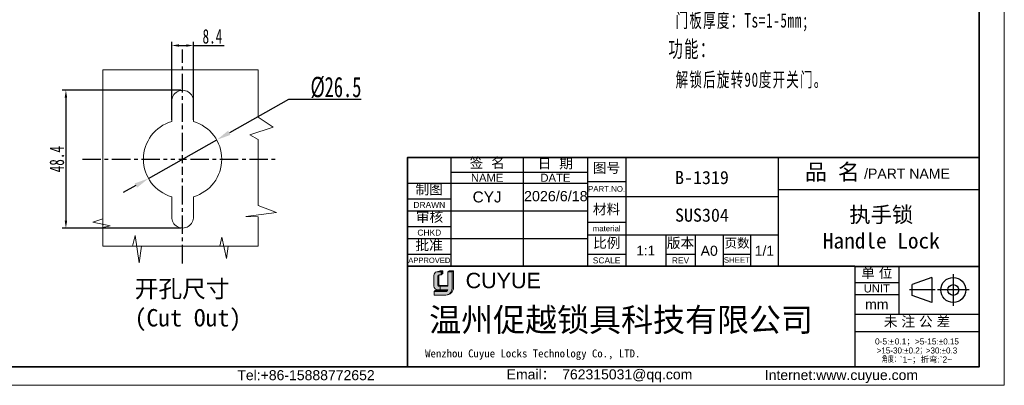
# Model space of a CAD drawing. Header units: millimetres. Extents: x 2485 to 2999, y 1640 to 2004.
# Tile 18 of 32: x 2659 to 2999, y 1640 to 1766. Entities that reach past the tile are written whole.
import ezdxf

# ---------------------------------------------------------------- set-up
doc = ezdxf.new("R2010")
doc.units = ezdxf.units.MM
doc.linetypes.add('CENTER', pattern=[10.159999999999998, 6.35, -1.27, 1.27, -1.27])
for name, color, linetype, lineweight in [('0007', 7, 'Continuous', 5), ('实线层', 7, 'Continuous', 25), ('尺寸线层', 3, 'Continuous', 18), ('标注层', 6, 'Continuous', 13), ('粗实线层', 7, 'Continuous', 35), ('细实线层', 3, 'Continuous', 18)]:
    doc.layers.add(name, color=color, linetype=linetype, lineweight=lineweight)
doc.layers.add('中心线层', color=1, linetype='CENTER')
doc.styles.add('ARIAL', font='arial.ttf')
doc.styles.get("Standard").update_dxf_attribs({"font": 'arial.ttf'})
doc.styles.add('TEXTSTYLE_2', font='arial.ttf')
doc.styles.add('TEXTSTYLE_3', font='arial.ttf')
doc.styles.add('TEXTSTYLE_4', font='arial.ttf')
doc.styles.add('方正仿宋简体', font='txt', dxfattribs={"width": 0.66666666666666})
doc.styles.add('标准', font='txt', dxfattribs={"width": 0.667})
doc.dimstyles.new('对齐', dxfattribs={"dimtxt": 3, "dimasz": 2.5, "dimexe": 1.25, "dimexo": 0.625, "dimtad": 1, "dimdsep": 46, "dimtxsty": '标准', "dimcen": 2.5, "dimclrd": 3, "dimclre": 3, "dimclrt": 3, "dimadec": 0, "dimazin": 0, "dimtfac": 1, "dimtmove": 0, "dimatfit": 3, "dimfxl": 1, "dimarcsym": 0})
doc.dimstyles.new('水平', dxfattribs={"dimtxt": 3, "dimasz": 2.5, "dimexe": 1.25, "dimexo": 0.625, "dimtad": 1, "dimtih": 1, "dimtoh": 1, "dimdsep": 46, "dimtxsty": '标准', "dimcen": 2.5, "dimclrd": 3, "dimclre": 3, "dimclrt": 3, "dimadec": 0, "dimazin": 0, "dimtfac": 1, "dimtmove": 0, "dimatfit": 3, "dimfxl": 1, "dimarcsym": 0})

# ---------------------------------------------------------------- blocks, each defined once
blk = doc.blocks.new('*U19')
at = {"layer": '中心线层', "color": 0, "transparency": 16777216}
for p, q in [((0, 2.7), (0, 37.8549447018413)), ((-34.53502295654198, 0), (-2.699999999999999, 0)), ((2.7, 0), (32.78892842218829, 0)), ((0, -35.92367962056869), (0, -2.700000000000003))]:
    blk.add_line(p, q, dxfattribs=at)
at = {"layer": '中心线层', "color": 0, "linetype": 'Continuous', "transparency": 16777216}
for p, q in [((-1.35, 0), (1.35, 0)), ((0, -1.35), (0, 1.35))]:
    blk.add_line(p, q, dxfattribs=at)
blk = doc.blocks.new('*D29')
at = {"layer": 'Defpoints', "color": 0, "transparency": 16777216}
for p in [(2727.088782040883, 1725.028785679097), (2703.576684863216, 1711.755455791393)]:
    blk.add_point(p, dxfattribs=at)
at = {"layer": '尺寸线层', "color": 3, "lineweight": -2, "transparency": 16777216}
for p, q in [((2751.860854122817, 1739.013411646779), (2731.442874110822, 1727.486809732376)), ((2776.848181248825, 1739.013411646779), (2751.860854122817, 1739.013411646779)), ((2703.576684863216, 1711.755455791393), (2727.088782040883, 1725.028785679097)), ((2699.222592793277, 1709.297431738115), (2694.868500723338, 1706.839407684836))]:
    blk.add_line(p, q, dxfattribs=at)
at = {"layer": '尺寸线层', "color": 3, "transparency": 16777216}
for points in [[(2731.033203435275, 1728.212491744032), (2731.852544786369, 1726.761127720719), (2727.088782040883, 1725.028785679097)], [(2698.81292211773, 1710.023113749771), (2699.632263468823, 1708.571749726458), (2703.576684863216, 1711.755455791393)]]:
    blk.add_solid(points, dxfattribs=at)
at = {"layer": '尺寸线层', "color": 3, "transparency": 16777216, "insert": (2768.271520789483, 1743.138411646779), "char_height": 7, "attachment_point": 5, "style": '方正仿宋简体'}
blk.add_mtext('{\\fGulim|b0|i0|c134|p0;%%C}26.5', dxfattribs=at)
blk = doc.blocks.new('*D31')
at = {"layer": 'Defpoints', "color": 0, "transparency": 16777216}
for p in [(2715.332733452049, 1742.142120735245), (2675.092162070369, 1694.642120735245), (2715.332733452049, 1694.642120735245)]:
    blk.add_point(p, dxfattribs=at)
at = {"layer": '尺寸线层', "color": 3, "linetype": 'Continuous', "lineweight": -2, "transparency": 16777216}
for p, q in [((2714.707733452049, 1742.142120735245), (2673.842162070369, 1742.142120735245)), ((2675.092162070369, 1739.642120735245), (2675.092162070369, 1697.142120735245)), ((2714.707733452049, 1694.642120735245), (2673.842162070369, 1694.642120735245))]:
    blk.add_line(p, q, dxfattribs=at)
at = {"layer": '尺寸线层', "color": 3, "transparency": 16777216}
for points in [[(2674.675495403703, 1739.642120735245), (2675.508828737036, 1739.642120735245), (2675.092162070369, 1742.142120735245)], [(2674.675495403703, 1697.142120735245), (2675.508828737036, 1697.142120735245), (2675.092162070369, 1694.642120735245)]]:
    blk.add_solid(points, dxfattribs=at)
at = {"layer": '尺寸线层', "color": 3, "transparency": 16777216, "insert": (2671.967164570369, 1718.392120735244), "char_height": 3.5, "attachment_point": 5, "rotation": 90, "style": '标准'}
blk.add_mtext('{\\H1.42857x;48.4}', dxfattribs=at)
blk = doc.blocks.new('*D32')
at = {"layer": 'Defpoints', "color": 0, "transparency": 16777216}
for p in [(2719.082733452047, 1757.573080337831), (2711.582733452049, 1731.360833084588), (2719.082733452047, 1731.360833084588)]:
    blk.add_point(p, dxfattribs=at)
at = {"layer": '尺寸线层', "color": 3, "linetype": 'Continuous', "lineweight": -2, "transparency": 16777216}
for p, q in [((2711.582733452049, 1731.985833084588), (2711.582733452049, 1758.823080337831)), ((2719.082733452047, 1731.985833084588), (2719.082733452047, 1758.823080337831)), ((2714.082733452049, 1757.573080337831), (2716.582733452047, 1757.573080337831)), ((2719.082733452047, 1757.573080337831), (2729.614514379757, 1757.573080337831))]:
    blk.add_line(p, q, dxfattribs=at)
at = {"layer": '尺寸线层', "color": 3, "transparency": 16777216}
for points in [[(2714.082733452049, 1757.989747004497), (2714.082733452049, 1757.156413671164), (2711.582733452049, 1757.573080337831)], [(2716.582733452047, 1757.989747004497), (2716.582733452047, 1757.156413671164), (2719.082733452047, 1757.573080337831)]]:
    blk.add_solid(points, dxfattribs=at)
at = {"layer": '尺寸线层', "color": 3, "transparency": 16777216, "insert": (2725.598623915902, 1760.698077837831), "char_height": 3.5, "attachment_point": 5, "style": '标准'}
blk.add_mtext('{\\H1.42857x;8.4}', dxfattribs=at)

msp = doc.modelspace()

# ---------------------------------------------------------------- hatches: boundary and pattern name
at = {"layer": '实线层'}
h = msp.add_hatch(color=30, dxfattribs=at)
edge = h.paths.add_edge_path(flags=0)
edge.add_arc((2803.876838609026, 1678.064477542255), 0.494735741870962, 103.89623382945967, 180.1196323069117, ccw=False)
edge.add_line((2803.758020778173, 1678.54473349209), (2804.531567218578, 1678.54473349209))
edge.add_line((2804.531567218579, 1678.54473349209), (2804.531567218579, 1679.603267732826))
edge.add_line((2804.531567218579, 1679.603267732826), (2802.976992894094, 1679.603267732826))
edge.add_arc((2803.464095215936, 1678.143292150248), 1.539089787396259, 108.4506221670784, 173.4013944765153)
edge.add_line((2801.935201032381, 1678.320153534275), (2801.935201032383, 1674.581961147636))
edge.add_arc((2803.252155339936, 1674.704649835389), 1.322656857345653, 185.3223660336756, 272.7233690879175)
edge.add_line((2803.3149998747, 1673.383486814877), (2804.143787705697, 1673.383486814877))
edge.add_line((2804.143787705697, 1673.383486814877), (2804.143787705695, 1674.581961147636))
edge.add_line((2804.143787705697, 1674.581961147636), (2803.770695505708, 1674.581961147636))
edge.add_arc((2803.739585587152, 1674.938386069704), 0.357780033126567, 177.6597996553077, 274.98831874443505, ccw=False)
edge.add_line((2803.38210394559, 1674.952995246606), (2803.382103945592, 1678.063444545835))
h = msp.add_hatch(color=256, dxfattribs=at)
h.paths.add_polyline_path([(2804.107641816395, 1679.918114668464), (2802.976992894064, 1679.603267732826), (2804.531567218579, 1679.603267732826), (2805.066222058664, 1679.918114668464)], flags=0)
h.paths.add_polyline_path([(2806.808643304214, 1679.603267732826), (2808.323137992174, 1679.603267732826), (2808.768232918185, 1679.918114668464), (2807.366916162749, 1679.918114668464)], flags=0)
h = msp.add_hatch(color=256, dxfattribs=at)
edge = h.paths.add_edge_path(flags=0)
edge.add_line((2803.738886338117, 1675.168242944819), (2803.738886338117, 1678.063444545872))
edge.add_arc((2804.233621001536, 1678.064477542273), 0.4947357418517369, 103.89623382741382, 180.1196323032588, ccw=False)
edge.add_line((2804.114803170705, 1678.54473349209), (2803.758020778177, 1678.54473349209))
edge.add_arc((2803.876838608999, 1678.064477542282), 0.4947357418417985, 103.8962338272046, 180.1196323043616)
edge.add_line((2803.38210394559, 1678.063444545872), (2803.382103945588, 1674.952995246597))
edge.add_arc((2803.739585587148, 1674.938386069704), 0.3577800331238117, 177.6597996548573, 274.9883187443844)
edge.add_line((2803.770695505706, 1674.581961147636), (2806.808643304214, 1674.581961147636))
edge.add_line((2806.808643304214, 1674.581961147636), (2806.808643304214, 1674.883143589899))
edge.add_line((2806.808643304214, 1674.883143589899), (2803.967224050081, 1674.883143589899))
edge.add_arc((2804.019990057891, 1675.159392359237), 0.2812430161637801, 178.1966309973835, 259.1862447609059, ccw=False)
msp.add_hatch(color=256, dxfattribs=at).paths.add_polyline_path([(2804.531567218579, 1678.54473349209), (2805.066222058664, 1678.950978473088), (2805.066222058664, 1679.918114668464), (2804.531567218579, 1679.603267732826)], flags=0)
h = msp.add_hatch(color=256, dxfattribs=at)
edge = h.paths.add_edge_path(flags=0)
edge.add_line((2808.768232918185, 1679.918114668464), (2808.323137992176, 1679.603267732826))
edge.add_line((2808.323137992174, 1679.603267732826), (2808.323137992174, 1674.052922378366))
edge.add_arc((2805.811087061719, 1673.954943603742), 2.513960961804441, -71.74154242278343, 2.2336036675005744, ccw=False)
edge.add_arc((2806.182184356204, 1674.120736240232), 2.58693754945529, 279.2658368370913, 358.4978790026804)
edge.add_line((2808.768232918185, 1674.052922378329), (2808.768232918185, 1679.918114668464))
h = msp.add_hatch(color=256, dxfattribs=at)
edge = h.paths.add_edge_path(flags=0)
edge.add_line((2802.420933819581, 1673.098691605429), (2802.102487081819, 1672.748229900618))
edge.add_line((2802.102487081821, 1672.748229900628), (2806.053266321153, 1672.748229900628))
edge.add_arc((2805.908520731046, 1673.687078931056), 0.9499414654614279, 278.7644802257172, 323.8869948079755)
edge.add_line((2806.675936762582, 1673.127202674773), (2802.420933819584, 1673.098691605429))
at = {"layer": '尺寸线层'}
h = msp.add_hatch(color=179, dxfattribs=at)
edge = h.paths.add_edge_path(flags=0)
edge.add_line((2808.323137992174, 1679.603267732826), (2806.808643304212, 1679.603267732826))
edge.add_line((2806.808643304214, 1679.603267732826), (2806.808643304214, 1674.581961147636))
edge.add_line((2806.808643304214, 1674.581961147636), (2804.143787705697, 1674.581961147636))
edge.add_line((2804.143787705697, 1674.581961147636), (2804.143787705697, 1673.383486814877))
edge.add_line((2804.143787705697, 1673.383486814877), (2806.808643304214, 1673.383486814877))
edge.add_arc((2805.908520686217, 1673.687079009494), 0.9499415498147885, 278.7644821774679, 341.36184450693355, ccw=False)
edge.add_line((2806.053266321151, 1672.748229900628), (2802.102487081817, 1672.748229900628))
edge.add_line((2802.102487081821, 1672.748229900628), (2802.102487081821, 1671.534171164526))
edge.add_line((2802.102487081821, 1671.534171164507), (2806.138286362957, 1671.534171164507))
edge.add_arc((2806.182184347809, 1674.120735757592), 2.586937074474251, 269.0276957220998, 279.2658387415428)
edge.add_arc((2805.811087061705, 1673.954943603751), 2.51396096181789, 288.258457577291, 362.2336036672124)
edge.add_line((2808.323137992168, 1674.052922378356), (2808.32313799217, 1679.603267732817))

# ---------------------------------------------------------------- linework, layer by layer
for p, q in [((2792.919324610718, 1718.97848807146), (2792.919324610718, 1681.901627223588)), ((2807.875982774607, 1718.975887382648), (2807.875982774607, 1681.446431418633)), ((2832.803296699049, 1718.975887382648), (2832.803296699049, 1681.446431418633)), ((2854.959619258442, 1719.007897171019), (2854.959619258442, 1681.339956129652)), ((2854.960909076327, 1718.975887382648), (2854.960909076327, 1681.446431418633)), ((2868.115701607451, 1719.007897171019), (2868.115701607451, 1681.339956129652)), ((2920.735178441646, 1718.977330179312), (2920.735178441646, 1681.309389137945)), ((2920.740031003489, 1719.007897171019), (2920.740031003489, 1681.339956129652)), ((2807.875982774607, 1713.851939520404), (2854.960909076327, 1713.851939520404)), ((2792.919594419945, 1710.112842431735), (2854.960909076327, 1710.112842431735)), ((2854.959619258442, 1710.698792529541), (2868.115701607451, 1710.698792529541)), ((2920.735178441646, 1707.898523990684), (2990.025901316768, 1707.898523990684)), ((2792.919594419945, 1704.711924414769), (2807.875982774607, 1704.711924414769)), ((2854.959619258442, 1705.574844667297), (2920.740031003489, 1705.574844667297)), ((2792.919594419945, 1700.557372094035), (2854.960909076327, 1700.557372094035)), ((2792.919594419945, 1695.156454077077), (2807.875982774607, 1695.156454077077)), ((2854.959619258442, 1696.711799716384), (2868.115701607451, 1696.711799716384)), ((2792.919594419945, 1691.001901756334), (2854.960909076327, 1691.001901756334)), ((2854.959619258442, 1692.280277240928), (2920.740031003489, 1692.280277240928)), ((2881.964209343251, 1692.280277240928), (2881.964209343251, 1681.339956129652)), ((2892.073619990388, 1692.280277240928), (2892.073619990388, 1681.339956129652)), ((2901.767575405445, 1692.280277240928), (2901.767575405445, 1681.339956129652)), ((2911.184560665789, 1692.280277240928), (2911.184560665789, 1681.339956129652)), ((2792.919594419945, 1685.600983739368), (2807.875982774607, 1685.600983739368)), ((2854.959619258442, 1685.632993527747), (2868.115701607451, 1685.632993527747)), ((2881.964209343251, 1685.632993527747), (2892.073619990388, 1685.632993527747)), ((2901.767575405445, 1685.632993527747), (2911.184560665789, 1685.632993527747)), ((2920.735178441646, 1681.339956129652), (2920.740031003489, 1681.339956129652)), ((2947.095662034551, 1681.446431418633), (2947.095662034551, 1646.964256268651)), ((2947.09579714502, 1681.435322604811), (2947.09579714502, 1646.814662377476)), ((2962.3291556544, 1681.435322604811), (2962.3291556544, 1664.955598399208)), ((2973.66757075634, 1677.599057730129), (2966.900530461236, 1675.148576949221)), ((2973.66757075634, 1677.599057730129), (2973.66757075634, 1668.973363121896)), ((2981.084843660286, 1678.709031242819), (2981.084843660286, 1667.863389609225)), ((2947.09579714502, 1675.895919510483), (2962.3291556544, 1675.895919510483)), ((2966.900530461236, 1671.423843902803), (2966.900530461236, 1675.148576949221)), ((2947.09579714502, 1671.74136718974), (2962.3291556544, 1671.74136718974)), ((2974.893180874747, 1673.286210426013), (2965.942631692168, 1673.286210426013)), ((2973.66757075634, 1668.973363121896), (2966.900530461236, 1671.423843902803)), ((2986.507664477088, 1673.286210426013), (2975.662022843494, 1673.286210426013)), ((2947.09579714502, 1664.955598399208), (2990.026171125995, 1664.955598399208)), ((2947.09579714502, 1659.000740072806), (2990.026171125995, 1659.000740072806))]:
    msp.add_line(p, q)
for radius in [4.312847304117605, 1.862366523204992]:
    msp.add_circle((2981.084843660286, 1673.286210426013), radius)
at = {"layer": '0007'}
for p, q in [((2801.935201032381, 1674.581961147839), (2801.935201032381, 1678.320153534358)), ((2802.97699289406, 1679.603267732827), (2804.107641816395, 1679.918114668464)), ((2802.97699289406, 1679.603267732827), (2804.531567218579, 1679.603267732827)), ((2803.38210394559, 1674.952995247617), (2803.38210394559, 1678.063444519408)), ((2803.738886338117, 1675.168242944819), (2803.738886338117, 1678.063444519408)), ((2803.758020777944, 1678.544733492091), (2804.531567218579, 1678.544733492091)), ((2804.107641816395, 1679.918114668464), (2805.066222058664, 1679.918114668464)), ((2804.531567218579, 1679.603267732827), (2805.066222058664, 1679.918114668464)), ((2804.531567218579, 1678.544733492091), (2804.531567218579, 1679.603267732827)), ((2804.531567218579, 1678.544733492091), (2805.066222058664, 1678.950978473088)), ((2805.066222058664, 1678.950978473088), (2805.066222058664, 1679.918114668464)), ((2806.808643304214, 1679.603267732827), (2807.366916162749, 1679.918114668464)), ((2806.808643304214, 1679.603267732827), (2808.323137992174, 1679.603267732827)), ((2806.808643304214, 1674.581961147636), (2806.808643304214, 1679.603267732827)), ((2807.366916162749, 1679.918114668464), (2808.768232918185, 1679.918114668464)), ((2808.323137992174, 1679.603267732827), (2808.768232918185, 1679.918114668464)), ((2808.323137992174, 1679.603267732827), (2808.323137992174, 1674.05292237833)), ((2808.768232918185, 1679.918114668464), (2808.768232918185, 1674.05292237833)), ((2803.770695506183, 1674.581961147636), (2806.808643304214, 1674.581961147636)), ((2803.967224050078, 1674.8831435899), (2806.808643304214, 1674.8831435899)), ((2804.143787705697, 1674.581961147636), (2804.143787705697, 1673.383486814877)), ((2802.102487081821, 1672.748229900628), (2802.420933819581, 1673.09869160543)), ((2802.102487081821, 1671.534171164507), (2802.102487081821, 1672.748229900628)), ((2802.102487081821, 1672.748229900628), (2806.053266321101, 1672.748229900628)), ((2802.102487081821, 1671.534171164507), (2806.138286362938, 1671.534171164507)), ((2802.420933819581, 1673.09869160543), (2806.675936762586, 1673.127202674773)), ((2803.314999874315, 1673.383486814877), (2806.808643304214, 1673.383486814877))]:
    msp.add_line(p, q, dxfattribs=at)
for centre, radius, start, end in [((2803.464095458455, 1678.143291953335), 1.539090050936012, 108.4506284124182, 173.4013882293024), ((2803.876838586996, 1678.064477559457), 0.4947357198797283, 103.8962318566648, 180.1196373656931), ((2804.233620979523, 1678.064477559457), 0.4947357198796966, 103.8962318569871, 180.1196373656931), ((2803.252155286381, 1674.70464977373), 1.322656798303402, 185.3223635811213, 272.7233715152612), ((2803.73958560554, 1674.938386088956), 0.3577800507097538, 177.6598026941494, 274.9883156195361), ((2804.019990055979, 1675.159392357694), 0.2812430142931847, 178.1966306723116, 259.1862450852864), ((2806.182184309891, 1674.120736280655), 2.586937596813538, 269.0276967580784, 358.4978781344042), ((2805.811087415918, 1673.954943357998), 2.513960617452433, 288.2424993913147, 2.233609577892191), ((2805.908520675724, 1673.687079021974), 0.9499415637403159, 278.7644826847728, 341.3618439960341)]:
    msp.add_arc(centre, radius, start, end, dxfattribs=at)
at = {"layer": '标注层'}
for p, q in [((2711.582733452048, 1738.392120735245), (2711.582733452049, 1731.360833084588)), ((2719.082733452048, 1738.392120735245), (2719.082733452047, 1731.360833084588)), ((2711.582733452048, 1698.392120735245), (2711.582733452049, 1705.423408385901)), ((2719.082733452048, 1698.392120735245), (2719.082733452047, 1705.423408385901))]:
    msp.add_line(p, q, dxfattribs=at)
at = {"layer": '粗实线层'}
for p, q in [((2792.919594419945, 1681.446431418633), (2947.095662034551, 1681.446431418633)), ((2947.09579714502, 1681.435322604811), (2990.026171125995, 1681.435322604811))]:
    msp.add_line(p, q, dxfattribs=at)
msp.add_lwpolyline([(2515.413289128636, 1995.295198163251), (2990.026171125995, 1995.295198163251), (2990.026171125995, 1646.849186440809), (2515.413289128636, 1646.849186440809)], close=True, dxfattribs=at)
msp.add_lwpolyline([(2990.025901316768, 1718.977330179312), (2913.157521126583, 1718.977330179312), (2792.919594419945, 1718.975887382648), (2792.919594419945, 1646.814662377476)], dxfattribs=at)
at = {"layer": '细实线层', "color": 6}
for p, q in [((2741.380703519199, 1732.848555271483), (2746.520427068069, 1729.402038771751)), ((2746.520427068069, 1729.402038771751), (2738.478559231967, 1726.78686531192)), ((2738.478559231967, 1726.78686531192), (2741.380703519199, 1725.199496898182)), ((2741.380703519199, 1702.36332831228), (2747.754332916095, 1700.019654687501)), ((2684.321737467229, 1696.690974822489), (2687.820864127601, 1697.853032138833)), ((2747.754332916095, 1700.019654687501), (2737.089146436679, 1698.656137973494)), ((2737.089146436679, 1698.656137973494), (2741.380703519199, 1698.473828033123)), ((2690.306752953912, 1695.418186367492), (2684.321737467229, 1696.690974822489)), ((2687.820864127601, 1694.819829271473), (2690.306752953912, 1695.418186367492)), ((2698.091351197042, 1688.449326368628), (2699.002788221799, 1692.128085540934)), ((2699.002788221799, 1692.128085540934), (2700.354232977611, 1682.67458947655)), ((2728.110823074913, 1688.449326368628), (2728.799635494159, 1691.441612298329)), ((2728.799635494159, 1691.441612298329), (2730.433109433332, 1684.105965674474)), ((2700.354232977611, 1682.67458947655), (2701.108528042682, 1688.449326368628)), ((2730.433109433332, 1684.105965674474), (2731.043200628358, 1688.449326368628))]:
    msp.add_line(p, q, dxfattribs=at)
at = {"layer": '细实线层'}
msp.add_lwpolyline([(2484.555638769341, 2003.950515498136), (2998.681488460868, 2003.950515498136), (2998.681488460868, 1640.427187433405), (2484.555638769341, 1640.427187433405)], close=True, dxfattribs=at)
at = {"layer": '细实线层', "color": 6}
for points in [[(2741.380703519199, 1698.473828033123), (2741.380703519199, 1688.449326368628), (2687.820864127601, 1688.449326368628), (2687.820864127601, 1749.241022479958), (2741.380703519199, 1749.241022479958), (2741.380703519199, 1732.848555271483)], [(2741.380703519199, 1725.199496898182), (2741.380703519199, 1702.36332831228)]]:
    msp.add_lwpolyline(points, dxfattribs=at)
for centre, radius, start, end in [((2715.332733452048, 1738.392120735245), 3.75, 357.2290867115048, 180.7149051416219), ((2715.332733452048, 1718.392120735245), 13.5, 106.1276202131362, 253.8723797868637), ((2715.332733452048, 1718.392120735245), 13.5, 286.1276202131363, 73.87237978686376), ((2715.332733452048, 1698.392120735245), 3.75, 179.2850948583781, 2.770913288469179)]:
    msp.add_arc(centre, radius, start, end, dxfattribs=at)

# ---------------------------------------------------------------- block references
at = {"layer": '中心线层'}
msp.add_blockref('*U19', (2715.332733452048, 1718.392120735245), dxfattribs=at)

# ---------------------------------------------------------------- texts
at = {"line_spacing_factor": 0.8999999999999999}
for s, insert, char_height, width, attachment_point, style in [('签  名', (2820.396967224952, 1718.846802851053), 3.462126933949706, 15.22794893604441, 2, 'TEXTSTYLE_2'), ('日  期', (2843.853056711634, 1718.667456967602), 3.462126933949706, 15.22794893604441, 2, 'TEXTSTYLE_2'), ('图号', (2861.537660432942, 1717.152489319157), 3.462126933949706, 10.14295000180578, 2, 'TEXTSTYLE_2'), ('{\\fSimSun|b0|i0|c0|p34;品 名}', (2939.391755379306, 1716.749325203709), 5.53940309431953, 20.29671915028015, 2, 'TEXTSTYLE_2'), ('/PART NAME', (2965.116356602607, 1715.116727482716), 3.462126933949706, 29.48599556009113, 2, 'TEXTSTYLE_3'), ('NAME', (2820.339639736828, 1713.367241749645), 2.769701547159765, 11.15088020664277, 2, 'TEXTSTYLE_3'), ('DATE', (2843.882102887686, 1713.367241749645), 2.769701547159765, 10.2962882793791, 2, 'TEXTSTYLE_3'), ('制图', (2800.353762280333, 1709.715216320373), 3.462126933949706, 10.14295000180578, 2, 'TEXTSTYLE_2'), ('PART.NO.', (2861.537660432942, 1709.106214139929), 1.938791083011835, 12.76430857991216, 2, 'TEXTSTYLE_3'), ('DRAWN', (2800.397788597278, 1703.673286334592), 2.077276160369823, 10.94238036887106, 2, 'TEXTSTYLE_3'), ('材料', (2861.537660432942, 1702.874385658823), 3.462126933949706, 10.14295000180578, 2, 'TEXTSTYLE_2'), ('审核', (2800.476327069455, 1700.255109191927), 3.462126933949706, 10.14295000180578, 2, 'TEXTSTYLE_2'), ('material', (2861.537660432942, 1695.465434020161), 1.938791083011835, 12.16609423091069, 2, 'TEXTSTYLE_3'), ('批准', (2800.335256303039, 1690.469900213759), 3.462126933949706, 10.14295000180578, 2, 'TEXTSTYLE_2'), ('CHKD', (2800.397788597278, 1694.117815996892), 2.077276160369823, 8.208715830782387, 2, 'TEXTSTYLE_3'), ('比例', (2861.595230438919, 1691.262951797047), 3.462126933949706, 10.14295000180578, 2, 'TEXTSTYLE_2'), ('版本', (2887.018914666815, 1691.241144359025), 3.462126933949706, 10.14295000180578, 2, 'TEXTSTYLE_2'), ('页数', (2906.52576553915, 1691.045764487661), 3.185156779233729, 9.331514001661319, 2, 'TEXTSTYLE_2'), ('A0', (2896.920597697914, 1688.541180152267), 3.462126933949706, 5.084998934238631, 2, 'TEXTSTYLE_2'), ('1/1', (2915.962295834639, 1688.541180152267), 3.462126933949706, 7.627498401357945, 2, 'TEXTSTYLE_2'), ('APPROVED', (2800.397788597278, 1684.458481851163), 1.869548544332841, 14.48378872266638, 2, 'TEXTSTYLE_3'), ('SCALE', (2861.537660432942, 1684.525112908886), 2.077276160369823, 9.49832593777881, 2, 'TEXTSTYLE_3'), ('REV', (2887.018914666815, 1684.525112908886), 2.077276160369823, 4.506091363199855, 2, 'TEXTSTYLE_4'), ('SHEET', (2906.476068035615, 1684.594355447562), 1.938791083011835, 8.010829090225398, 2, 'TEXTSTYLE_4'), ('单 位', (2954.71247639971, 1680.922395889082), 3.462126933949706, 12.6854494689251, 2, 'TEXTSTYLE_2'), ('CUYUE', (2812.928421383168, 1679.210793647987), 5.304360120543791, 59.1078520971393, 1, 'TEXTSTYLE_2'), ('UNIT', (2954.71247639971, 1675.203494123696), 2.769701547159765, 9.00925224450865, 2, 'TEXTSTYLE_3'), ('mm', (2954.71247639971, 1670.079546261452), 3.462126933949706, 8.031104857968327, 2, 'TEXTSTYLE_3'), ('未 注 公 差', (2968.585143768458, 1664.119547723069), 3.462126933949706, 27.9133984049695, 2, 'TEXTSTYLE_2'), ('0-5:{\\Fgdt,gbcbig.shx;`\\fsimsun|b0|i0|c0|p34;\\W0.16667; \\farial|b0|i0|c0|p34;\\W1;0.1\\fsimsun|b0|i0|c0|p34;；}>5-15:{\\Fgdt,gbcbig.shx;`0.15\\P>15-30:`0.2；>30:`0.3\\P角度：}`1~{\\fsimsun|b0|i0|c0|p34;；折弯}:`2~', (2968.56098413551, 1656.577251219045), 2.073129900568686, 42.14246962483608, 2, 'TEXTSTYLE_2'), ('{\\fsimsun|b0|i0|c134|p34;\\C0;Wenzhou Cuyue Locks Technology Co., LTD.}', (2798.953657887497, 1652.776959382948), 2.727956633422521, 113.8626082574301, 1, 'TEXTSTYLE_3'), ('Tel:+86-15888772652', (2757.878045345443, 1645.645173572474), 3.45521650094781, 49.04894329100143, 2, 'TEXTSTYLE_3'), ('{\\C256;Email\\fSimSun|b0|i0|c0|p34;： \\farial|b0|i0|c0|p34;762315031@qq.com}', (2859.085424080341, 1645.923498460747), 3.45521650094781, 70.17654483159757, 2, 'TEXTSTYLE_3'), ('{\\C256;Internet:www.cuyue.com}', (2942.511816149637, 1645.697447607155), 3.45521650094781, 102.418954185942, 2, 'TEXTSTYLE_3')]:
    msp.add_mtext(s, dxfattribs=dict(at, insert=insert, char_height=char_height, width=width, attachment_point=attachment_point, style=style))
at = {"attachment_point": 5}
for s, insert, char_height, width in [('{\\fFangSong|b0|i0|c134|p34;\\C3;B-1319}', (2894.425440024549, 1712.023435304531), 4.546594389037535, 87.69912805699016), ('{\\fFangSong|b0|i0|c134|p2;\\C3;SUS304}', (2894.425440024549, 1699.065681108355), 4.546594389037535, 87.69912805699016), ('1:1', (2875.039955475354, 1686.907738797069), 3.317007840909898, 23.08084622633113)]:
    msp.add_mtext(s, dxfattribs=dict(at, insert=insert, char_height=char_height, width=width))
at = {"insert": (2956.272299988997, 1694.716862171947), "char_height": 5.390137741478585, "width": 123.3076074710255, "attachment_point": 5, "style": 'ARIAL'}
msp.add_mtext('{\\fFangSong|b0|i0|c134|p34;执手锁\\PHandle Lock}', dxfattribs=at)
at = {"layer": '尺寸线层', "insert": (2882.857811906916, 1876.383055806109), "char_height": 4.972837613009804, "width": 161.6094701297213, "attachment_point": 1, "line_spacing_factor": 1.150569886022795, "style": '标准'}
msp.add_mtext('{\\H1.14286x;\\T1.1;技术要求：\\P \\H0.875x;锁壳、锁芯、锁舌、螺母：SUS304^I\\P O圈NBR,\\P 防水平垫EPDM;\\P\\P\\H1.14286x;性能参数：\\P \\H0.875x;IP等级：IP65;\\P 解锁扭矩：小于等于0.79N/M;\\P 极限载荷：700N;\\P 固定螺丝扭矩：小于等于9N/M;\\P 固定螺母扭矩：不大于19N/m;\\P 门板厚度：Ts=1-5mm;\\P\\H1.14286x;功能：\\P\\H0.87499x; 解锁后旋转90度开关门。}', dxfattribs=at)
at = {"layer": '尺寸线层', "insert": (2698.792350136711, 1676.71727800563), "char_height": 6, "attachment_point": 1}
msp.add_mtext_dynamic_manual_height_columns('{\\fSimSun|b0|i0|c134|p34;开孔尺寸\\P(Cut Out)}', width=37.30200804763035, gutter_width=12.5, heights=[0], dxfattribs=at)
at = {"layer": '尺寸线层', "insert": (2800.352567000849, 1667.045514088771), "char_height": 8.085170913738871, "width": 148.4268550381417, "attachment_point": 1}
msp.add_mtext('{\\fSimSun|b0|i0|c134|p2;\\C0;温州促越锁具科技有限公司}', dxfattribs=at)
at = {"layer": '细实线层', "insert": (2820.339639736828, 1705.33510726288), "char_height": 3.788828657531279, "attachment_point": 5}
msp.add_mtext_dynamic_manual_height_columns('CYJ', width=16.61820928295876, gutter_width=1.26294288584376, heights=[0], dxfattribs=at)
at = {"layer": '细实线层', "insert": (2833.055892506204, 1707.412023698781), "char_height": 3.531377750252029, "attachment_point": 1}
msp.add_mtext('2026/6/18', dxfattribs=at)

# ---------------------------------------------------------------- dimensions: what is measured, and where the dimension line sits
at = {"layer": '尺寸线层'}
dim = msp.add_linear_dim(base=(2719.082733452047, 1757.573080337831), p1=(2711.582733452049, 1731.360833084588), p2=(2719.082733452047, 1731.360833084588), text='{\\H1.42857x;8.4}', dimstyle='对齐', override={"dimtxt": 3.5, "dimarcsym": 1}, dxfattribs=at)
dim.commit()
dim.dimension.update_dxf_attribs({"geometry": '*D32', "text_midpoint": (2725.598623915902, 1760.698077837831)})
dim = msp.add_diameter_dim_2p(p1=(2703.576684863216, 1711.755455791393), p2=(2727.088782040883, 1725.028785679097), text='{\\fGulim|b0|i0|c134|p0;%%C}26.5', dimstyle='水平', override={"dimtxt": 7, "dimasz": 5, "dimtxsty": '方正仿宋简体', "dimcen": 7}, dxfattribs=at)
dim.commit()
dim.dimension.update_dxf_attribs({"geometry": '*D29', "text_midpoint": (2768.271520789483, 1739.013411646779), "dimtype": 163})
dim = msp.add_linear_dim(base=(2675.092162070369, 1694.642120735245), p1=(2715.332733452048, 1742.142120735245), p2=(2715.332733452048, 1694.642120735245), angle=90, text='{\\H1.42857x;48.4}', dimstyle='对齐', override={"dimtxt": 3.5, "dimarcsym": 1}, dxfattribs=at)
dim.commit()
dim.dimension.update_dxf_attribs({"geometry": '*D31', "text_midpoint": (2671.967164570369, 1718.392120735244)})

doc.saveas('drawing.dxf')
